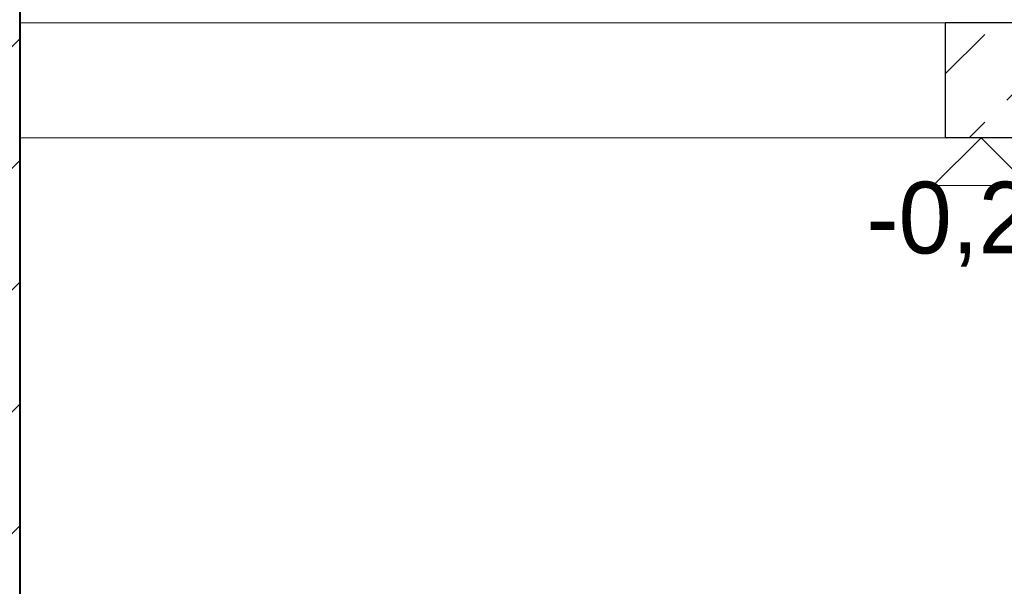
# Model space of a CAD drawing. Header units: millimetres. Extents: x 16408 to 141596, y -21057 to 26364.
# Tile 32 of 144: x 28455 to 30514, y -1200 to -15. Entities that reach past the tile are written whole.
import ezdxf

# ---------------------------------------------------------------- set-up
doc = ezdxf.new("R2010")
doc.units = ezdxf.units.MM
doc.header["$MEASUREMENT"] = 0
doc.linetypes.add('Wipeout_Contour', pattern=[1000, 0, -1000])
for name, color, linetype, lineweight in [('0_Nr_pióra__1', 7, 'Continuous', 13), ('0_Nr_pióra__104', 7, 'Continuous', 5), ('0_Nr_pióra__30', 7, 'Continuous', 25), ('inw_schody zewnętrzne_Nr_pióra__1', 7, 'Continuous', 13), ('inw_schody zewnętrzne_Nr_pióra__27', 7, 'Continuous', 40)]:
    doc.layers.add(name, color=color, linetype=linetype, lineweight=lineweight)
doc.layers.add('inw_schody zewnętrzne', color=7, linetype='Continuous')
doc.styles.add('STYL_AUTOMATYCZNY_2', font='txt')

# ---------------------------------------------------------------- blocks, each defined once
blk = doc.blocks.new('Wymiary_40_4', base_point=(30465, -262))
at = {"layer": '0_Nr_pióra__1', "color": 7, "linetype": 'Continuous', "lineweight": 13}
for p, q in [((30465, -262), (30365, -362)), ((30565, -362), (30465, -262)), ((30365, -362), (30565, -362))]:
    blk.add_line(p, q, dxfattribs=at)
at = {"layer": '0_Nr_pióra__1', "color": 7, "lineweight": 13, "insert": (30225.7, -532), "char_height": 150, "attachment_point": 7, "style": 'STYL_AUTOMATYCZNY_2'}
blk.add_mtext('\\A1;{\\pql;\\fCentury Gothic|b0|i0|c238|p34;-0,26}', dxfattribs=at)

msp = doc.modelspace()

# ---------------------------------------------------------------- wipeouts: each hides what was drawn before it
at = {"color": 254, "linetype": 'Wipeout_Contour', "lineweight": 0, "ltscale": 121937.727956}
msp.add_wipeout([(30484.4, -3.6), (30484.4, -23.6), (30484.5, -23.6), (30484.5, -3.6)], dxfattribs=at)
at = {"color": 254, "linetype": 'Wipeout_Contour', "lineweight": 0, "ltscale": 121600.394518}
msp.add_wipeout([(30425.8, -23.6), (30368.6, -212), (30368.6, -217.2), (30435.7, -23.6)], dxfattribs=at)

# ---------------------------------------------------------------- next in the draw order: wipeouts: each hides what was drawn before it
at = {"color": 254, "linetype": 'Wipeout_Contour', "lineweight": 0, "ltscale": 91082.843791}
msp.add_wipeout([(30357, -23.6), (30357, -40.8), (30368.3, -23.6)], dxfattribs=at)

# ---------------------------------------------------------------- next in the draw order: wipeouts: each hides what was drawn before it
at = {"color": 254, "linetype": 'Wipeout_Contour', "lineweight": 0, "ltscale": 121615.667375}
msp.add_wipeout([(30368.6, -217.2), (30368.4, -262), (30440.9, -23.6), (30435.7, -23.6)], dxfattribs=at)

# ---------------------------------------------------------------- next in the draw order: wipeouts: each hides what was drawn before it
at = {"color": 254, "linetype": 'Wipeout_Contour', "lineweight": 0, "ltscale": 227356.527665}
msp.add_wipeout([(32531.8, -2863.6), (28390.9, -2863.6), (28390.9, -6373.6), (32595.9, -6373.6), (35375.9, -6373.6), (35375.9, 136.4), (32531.8, 136.4)], dxfattribs=at).dxf.layer = 'inw_schody zewnętrzne'

# ---------------------------------------------------------------- next in the draw order: hatches: boundary and pattern name
at = {"layer": 'inw_schody zewnętrzne_Nr_pióra__1', "linetype": 'Continuous', "lineweight": 13}
h = msp.add_hatch(dxfattribs=at)
h.set_pattern_fill('Bloczki_ceramiczne_0004', style=0, pattern_type=2)
h.set_pattern_definition([(45, (0, 0), (-127.2792, 127.2792), [])])
h.paths.add_polyline_path([(28455.2, -6373.6), (28455.2, 136.4), (26397.5, 136.4), (26397.5, -253.6), (26160.9, -250.6), (26160.9, -6373.6)])

# ---------------------------------------------------------------- next in the draw order: linework, layer by layer
at = {"layer": 'inw_schody zewnętrzne_Nr_pióra__27', "color": 7, "linetype": 'Continuous', "lineweight": 40}
msp.add_line((28455.2, 136.4), (28455.2, -2863.6), dxfattribs=at)

# ---------------------------------------------------------------- next in the draw order: wipeouts: each hides what was drawn before it
at = {"color": 254, "linetype": 'Wipeout_Contour', "lineweight": 0, "ltscale": 121862.295034}
msp.add_wipeout([(30540, -262), (30540, -22), (30390, -22), (30390, -262)], dxfattribs=at)

# ---------------------------------------------------------------- next in the draw order: hatches: boundary and pattern name
at = {"layer": '0_Nr_pióra__1', "linetype": 'Continuous', "lineweight": 13}
h = msp.add_hatch(dxfattribs=at)
h.set_pattern_fill('Beton_0004', style=0, pattern_type=2)
h.set_pattern_definition([(45, (0, 0), (-183.8478, 183.8478), [195, -65]), (45, (0, 183.85), (-183.8478, 183.8478), [195, -65])])
h.paths.add_polyline_path([(30540, -262), (30540, -22), (30390, -22), (30390, -262)])

# ---------------------------------------------------------------- next in the draw order: linework, layer by layer
at = {"layer": '0_Nr_pióra__104', "color": 7, "linetype": 'Continuous', "lineweight": 5}
for p, q in [((30390, -22), (28455.2, -22)), ((30390, -262), (28455.2, -262))]:
    msp.add_line(p, q, dxfattribs=at)
at = {"layer": '0_Nr_pióra__30', "color": 7, "linetype": 'Continuous', "lineweight": 25}
for p, q in [((30390, -22), (30390, -262)), ((30540, -22), (30390, -22)), ((30540, -262), (30390, -262))]:
    msp.add_line(p, q, dxfattribs=at)

# ---------------------------------------------------------------- next in the draw order: block references
at = {"color": 7, "linetype": 'Continuous', "lineweight": 13}
msp.add_blockref('Wymiary_40_4', (30465, -262), dxfattribs=at)

doc.saveas('drawing.dxf')
